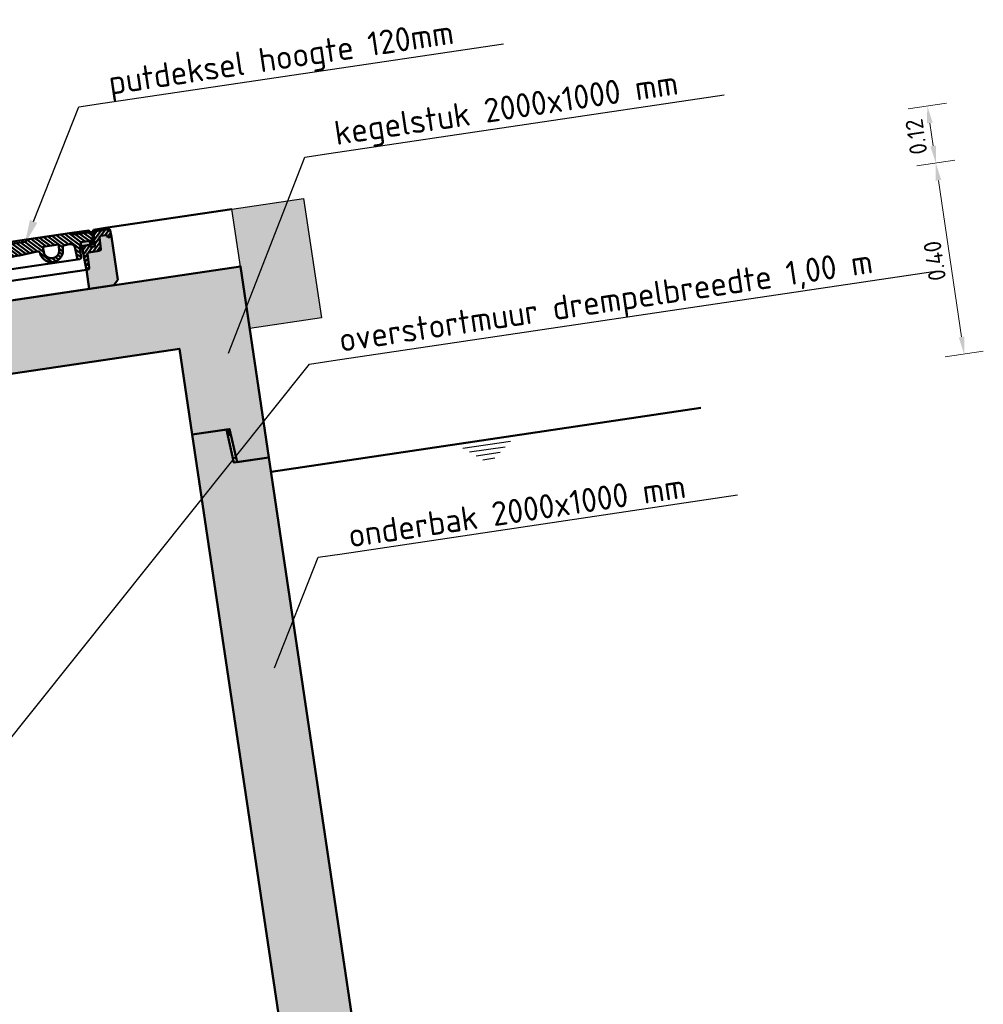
# Model space of a CAD drawing. Header units: metres. Extents: x 0 to 137602, y 0 to 467030.
# Tile 15 of 23: x 136855.2 to 136857.2, y 467018.74 to 467020.78. Entities that reach past the tile are written whole.
import ezdxf
from ezdxf import colors
from ezdxf.entities.mleader import LeaderData, LeaderLine
from ezdxf.math import Vec2, Vec3

# ---------------------------------------------------------------- set-up
doc = ezdxf.new("R2010")
doc.units = ezdxf.units.M
for name, color, linetype, lineweight in [('N-WE-AL-DETAILS_RIOOL-S', 7, 'Continuous', 25), ('N-WE-BC-BETONVORM-AD', 254, 'Continuous', 18), ('N-WE-GR-GRAS-GD', 90, 'Continuous', 50), ('N-WE-OG-WATER-SD', 130, 'Continuous', 25), ('N-WE-RI-M', 7, 'Continuous', 18), ('N-WE-RI-PUT_BETON-GD', 7, 'Continuous', 50), ('N-WE-VH-KANTOPSLUITING_OPSLUITBAND-SD', 150, 'Continuous', 25), ('N-WE-WH-WATERPEIL-GD', 150, 'Continuous', 50), ('X-XX-AL-VERWIJZING_DETAIL-T25', 7, 'Continuous', 25)]:
    doc.layers.add(name, color=color, linetype=linetype, lineweight=lineweight)
doc.layers.add('X-XX-AL-HULPLIJN-G', color=30, linetype='Continuous', lineweight=18, plot=False)
doc.styles.add('NLCS-ISO-M20-T18', font='NLCS-ISO.ttf', dxfattribs={"height": 0.036})
doc.styles.add('NLCS-ISO-M20-T25', font='NLCS-ISO.ttf', dxfattribs={"height": 0.05})
doc.dimstyles.new('NLCS-M20-T18-PIJL_L2_H2', dxfattribs={"dimscale": 0.02, "dimtxt": 2.5, "dimasz": 1.8, "dimexe": 2, "dimexo": 2, "dimgap": 0.7, "dimtad": 1, "dimzin": 0, "dimdsep": 46, "dimtxsty": 'NLCS-ISO-M20-T18', "dimcen": 0, "dimdle": 2, "dimclrd": 256, "dimclre": 256, "dimclrt": 10, "dimazin": 0, "dimtfac": 1, "dimtdec": 3, "dimtofl": 0, "dimtmove": 0, "dimatfit": 3, "dimfxl": 2, "dimfxlon": 1, "dimtfillclr": 256, "dimtolj": 1, "dimtzin": 0, "dimlwd": -1, "dimlwe": -1, "dimarcsym": 0})
pattern_1 = [(135, (-0.1118872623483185, 0.4902768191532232), (-0.00441941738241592, -0.004419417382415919), [])]

# ---------------------------------------------------------------- blocks, each defined once
blk = doc.blocks.new('*U368')
blk.add_hatch(color=8).paths.add_polyline_path([(-0.1499999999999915, -0.25), (0, -0.25), (0, 0), (-0.1499999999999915, 0)])
at = {"flags": 128}
blk.add_lwpolyline([(-0.1499999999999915, -0.25), (0, -0.25), (0, 0), (-0.1499999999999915, 0)], close=True, dxfattribs=at)
blk = doc.blocks.new('SOG-WATERLIJN-SOD')
at = {"color": 0, "linetype": 'ByBlock', "lineweight": -2, "flags": 128}
for points in [[(-2.5, -0.5), (2.5, -0.5)], [(-1.875, -1), (1.875, -1)], [(-1.25, -1.5), (1.25, -1.5)], [(-0.625, -2), (0.625, -2)]]:
    blk.add_lwpolyline(points, dxfattribs=at)
blk = doc.blocks.new('*X250')
at = {"color": 0}
for p, q in [((1515.378111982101, -261.2276757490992), (1531.807279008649, -244.7985087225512)), ((1515.913798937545, -251.8531540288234), (1522.968444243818, -244.7985087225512)), ((1529.646113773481, -255.7985087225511), (1540.646113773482, -244.7985087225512)), ((1538.484948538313, -255.7985087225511), (1549.484948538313, -244.7985087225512)), ((1514.842425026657, -270.6021974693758), (1526.529013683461, -258.915608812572)), ((1543.545492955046, -259.5767990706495), (1550.611169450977, -252.5111225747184)), ((1487.573308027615, -271.354810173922), (1488.129609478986, -270.7985087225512)), ((1487.994204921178, -279.7727480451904), (1496.968444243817, -270.7985087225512)), ((1488.415101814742, -288.1906859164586), (1504.393662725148, -272.2121250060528)), ((1499.581017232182, -285.8636052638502), (1509.646113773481, -275.7985087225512)), ((1508.484948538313, -285.7985087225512), (1526.193361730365, -268.0900955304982)), ((1517.323783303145, -285.7985087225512), (1525.857709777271, -277.2645822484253)), ((1488.835998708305, -296.6086237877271), (1497.267677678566, -288.1769448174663)), ((1489.256895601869, -305.0265616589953), (1496.905008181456, -297.378449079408)), ((1489.677792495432, -313.4444995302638), (1496.588890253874, -306.533401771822)), ((1491.162618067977, -320.7985087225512), (1496.272772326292, -315.6883544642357))]:
    blk.add_line(p, q, dxfattribs=at)
blk = doc.blocks.new('putafdekking 120')
h = blk.add_hatch()
h.set_pattern_fill('ANSI31', color=256, scale=0.04999999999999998, angle=-6.361109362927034e-15, style=0)
h.set_pattern_definition([(45.00000000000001, (-6.702722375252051, -0.4495368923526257), (-0.004419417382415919, 0.004419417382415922), [])])
h.paths.add_polyline_path([(-0.2949918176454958, 0.1021096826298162), (-0.2941057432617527, 0.07789031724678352, 0.4035428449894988), (-0.291107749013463, 0.07499999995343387), (-0.268657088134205, 0.07499999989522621, -0.4093387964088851), (-0.2656575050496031, 0.07205001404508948), (-0.2646489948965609, 0.04284299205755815, 0.39895954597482), (-0.2616531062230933, 0.03999999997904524), (-0.2584999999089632, 0.03999999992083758), (-0.2560682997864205, 0.08863400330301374), (-0.2560682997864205, 0.08999999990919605), (-0.2719999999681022, 0.08999999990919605), (-0.2749999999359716, 0.0849999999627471), (-0.2829999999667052, 0.0849999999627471), (-0.2847714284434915, 0.1159999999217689), (-0.3186614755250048, 0.1159999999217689), (-0.3194999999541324, 0.09999999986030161), (-0.3119999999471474, 0.09999999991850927), (-0.3119999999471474, 0.1019999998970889, -0.4142135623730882), (-0.3089999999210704, 0.1049999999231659), (-0.2979898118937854, 0.1049999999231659, -0.4035428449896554)])
h = blk.add_hatch()
h.set_pattern_fill('ANSI31', color=256, scale=0.04999999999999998, angle=90, style=0)
h.set_pattern_definition(pattern_1)
h.paths.add_polyline_path([(-0.2455138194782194, 0.1160000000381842), (-0.2819999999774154, 0.1159999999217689), (-0.2807036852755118, 0.09050581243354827, 0.0001680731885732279), (-0.2740929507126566, 0.09031931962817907), (-0.2734999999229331, 0.09822532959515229), (-0.2554999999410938, 0.09822532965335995), (-0.2548682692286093, 0.08980225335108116, 2.596011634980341e-06), (-0.2547661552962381, 0.0897996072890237, -1.098157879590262e-06), (-0.2548093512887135, 0.08980072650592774, -0.395390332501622), (-0.2518893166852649, 0.08691806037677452), (-0.2511119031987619, 0.06688417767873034, 0.4028986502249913), (-0.2481141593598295, 0.06400050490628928), (-0.2455138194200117, 0.06400050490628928)])
h = blk.add_hatch()
h.set_pattern_fill('ANSI31', color=256, scale=0.04999999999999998, angle=90, style=0)
h.set_pattern_definition(pattern_1)
h.paths.add_polyline_path([(-0.1605567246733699, 0.1159999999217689), (-0.1900459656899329, 0.1159999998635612), (-0.1900459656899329, 0.1000000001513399), (-0.1759870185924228, 0.1000000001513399), (-0.1765162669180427, 0.08927581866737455), (-0.1683019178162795, 0.08927581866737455, -0.3371758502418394), (-0.1632111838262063, 0.09255437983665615, 0.0003187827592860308), (-0.1605567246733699, 0.09234795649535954)])
h.paths.add_polyline_path([(-0.1900459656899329, 0.1159999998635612), (-0.2455138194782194, 0.1160000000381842), (-0.2455138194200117, 0.06400050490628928), (-0.2430000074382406, 0.06400050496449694), (-0.2420760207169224, 0.08781156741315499, -0.4280492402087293), (-0.2312266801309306, 0.09738703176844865, 0.001092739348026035), (-0.219455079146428, 0.09640055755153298, -0.3764214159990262), (-0.2167027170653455, 0.09355836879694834), (-0.2164913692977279, 0.08927581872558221), (-0.2084837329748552, 0.08927581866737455), (-0.2090129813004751, 0.1000000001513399), (-0.1900459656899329, 0.1000000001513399)])
h = blk.add_hatch()
h.set_pattern_fill('ANSI31', color=256, scale=0.04999999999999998, angle=90, style=0)
h.set_pattern_definition(pattern_1)
h.paths.add_polyline_path([(-0.144999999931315, 0.1199999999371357), (-0.2399999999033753, 0.1199999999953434), (-0.2424999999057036, 0.1159999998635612), (-0.1424999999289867, 0.1159999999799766)])
h = blk.add_hatch()
h.set_pattern_fill('ANSI31', color=256, scale=0.04999999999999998, angle=90, style=0)
h.set_pattern_definition(pattern_1)
h.paths.add_polyline_path([(-0.1240462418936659, 0.1159999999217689), (-0.1424999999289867, 0.1159999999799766), (-0.1605567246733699, 0.1159999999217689), (-0.1605567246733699, 0.09234795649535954, 0.00438173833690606), (-0.1240462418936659, 0.08985379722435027)])
h = blk.add_hatch()
h.set_pattern_fill('ANSI31', color=256, scale=0.04999999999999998, angle=90, style=0)
h.set_pattern_definition(pattern_1)
h.paths.add_polyline_path([(2.91038304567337e-11, 0.1159999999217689), (-0.1240462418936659, 0.1159999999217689), (-0.1240462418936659, 0.08985379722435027, 0.004381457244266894), (-0.08749999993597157, 0.08799999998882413, -0.414213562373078), (-0.08289999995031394, 0.09259999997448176), (8.731149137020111e-11, 0.09259999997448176)])
h = blk.add_hatch()
h.set_pattern_fill('ANSI31', color=256, scale=0.04999999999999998, angle=90, style=0)
h.set_pattern_definition(pattern_1)
h.paths.add_polyline_path([(2.91038304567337e-11, 0.1159999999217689), (8.731149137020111e-11, 0.09259999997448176), (0.08290000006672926, 0.09259999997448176, -0.4142135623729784), (0.0875000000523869, 0.08799999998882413, 0.009082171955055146), (0.1632111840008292, 0.09255437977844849, -0.4125577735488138), (0.1685844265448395, 0.08798869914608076, 0.2706092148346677), (0.1825000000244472, 0.06818257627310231, 0.2182575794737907), (0.2025000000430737, 0.06818257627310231, 0.2834797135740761), (0.2164843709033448, 0.08913400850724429), (0.2167027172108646, 0.09355836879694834, -0.3764214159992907), (0.219455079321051, 0.09640055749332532, 0.001092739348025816), (0.2312266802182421, 0.09738703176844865, -0.4280492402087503), (0.2420760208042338, 0.08781156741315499), (0.2430000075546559, 0.06400050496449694), (0.2481152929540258, 0.06400050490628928, 0.4027845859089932), (0.2511129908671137, 0.06688300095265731), (0.2518983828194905, 0.08691948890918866, -0.3953811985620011), (0.2548194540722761, 0.08980100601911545), (0.2548682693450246, 0.0898022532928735), (0.2555000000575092, 0.09822532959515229), (0.2735000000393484, 0.09822532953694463), (0.2740929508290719, 0.09031931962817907), (0.2807068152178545, 0.09050590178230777), (0.2820230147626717, 0.1159999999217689), (0.2425000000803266, 0.1159999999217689)])
h.paths.add_polyline_path([(0.1759870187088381, 0.1000000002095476), (0.2090129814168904, 0.1000000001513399), (0.208480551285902, 0.08921134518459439, -0.2148036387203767), (0.2025000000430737, 0.07751000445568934, -0.3510004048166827), (0.1825000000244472, 0.07751000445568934, -0.214803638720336), (0.1765194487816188, 0.08921134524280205)], flags=16)
h = blk.add_hatch()
h.set_pattern_fill('ANSI31', color=256, scale=0.04999999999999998, angle=90, style=0)
h.set_pattern_definition(pattern_1)
h.paths.add_polyline_path([(0.2400000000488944, 0.1199999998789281), (0.1450000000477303, 0.1199999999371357), (0.142500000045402, 0.1159999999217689), (0.2425000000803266, 0.1159999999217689)])
h = blk.add_hatch(color=256)
h.paths.add_polyline_path([(-0.281096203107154, 0.09822532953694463), (-0.2837557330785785, 0.09822532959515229), (-0.2832743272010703, 0.08980072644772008), (-0.2741318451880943, 0.08980072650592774), (-0.2740929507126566, 0.09031931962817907, -0.0001680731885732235), (-0.2807036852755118, 0.09050581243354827)])
h.paths.add_polyline_path([(-0.2734999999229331, 0.09822532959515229), (-0.281096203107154, 0.09822532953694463), (-0.2807036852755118, 0.09050581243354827, 0.0001680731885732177), (-0.2740929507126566, 0.09031931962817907)])
h.paths.add_polyline_path([(-0.2554999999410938, 0.09822532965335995), (-0.2734999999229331, 0.09822532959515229), (-0.2740929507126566, 0.09031931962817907), (-0.2622205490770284, 0.08999999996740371), (-0.2559999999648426, 0.08999999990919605), (-0.2560083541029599, 0.0898329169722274), (-0.2548682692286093, 0.08980225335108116)])
h.paths.add_polyline_path([(-0.2740929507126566, 0.09031931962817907), (-0.2741318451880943, 0.08980072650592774), (-0.2721195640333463, 0.08980072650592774), (-0.2719999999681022, 0.08999999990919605), (-0.2622205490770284, 0.08999999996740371)])
h.paths.add_polyline_path([(-0.2622205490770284, 0.08999999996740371), (-0.2719999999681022, 0.08999999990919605), (-0.2721195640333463, 0.08980072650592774), (-0.2560099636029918, 0.08980072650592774), (-0.2560083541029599, 0.0898329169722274)])
for points in [[(-0.2559999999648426, 0.08999999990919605), (-0.2622205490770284, 0.08999999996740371), (-0.2560104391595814, 0.08983297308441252)], [(0.2623870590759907, 0.08999999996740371), (0.2560000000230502, 0.08999999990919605), (0.25600840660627, 0.08983186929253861, 0.0001621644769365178)]]:
    blk.add_hatch(color=256).paths.add_polyline_path(points)
h = blk.add_hatch()
h.set_pattern_fill('ANSI31', color=256, scale=0.04999999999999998, angle=90, style=0)
h.set_pattern_definition(pattern_1)
h.paths.add_polyline_path([(-0.1685844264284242, 0.08798869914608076, -0.06617647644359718), (-0.1683019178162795, 0.08927581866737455), (-0.1765162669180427, 0.08927581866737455), (-0.1765194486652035, 0.08921134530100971, -0.2148036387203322), (-0.1824999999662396, 0.07751000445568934, -0.06659380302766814), (-0.1861347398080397, 0.07532064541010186), (-0.1735127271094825, 0.07532064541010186, 0.144551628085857)])
h.paths.add_polyline_path([(-0.2084805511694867, 0.08921134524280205), (-0.2084837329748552, 0.08927581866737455), (-0.2164913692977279, 0.08927581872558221), (-0.2164843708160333, 0.08913400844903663, 0.1567760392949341), (-0.2114872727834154, 0.07532064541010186), (-0.1988652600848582, 0.07532064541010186, -0.06659380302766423), (-0.2024999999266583, 0.07751000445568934, -0.2148036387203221)])
h.paths.add_polyline_path([(-0.1900459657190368, 0.07418931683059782, -0.1417210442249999), (-0.1988652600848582, 0.07532064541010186), (-0.2114872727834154, 0.07532064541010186, 0.1213122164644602), (-0.2024999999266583, 0.06818257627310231, 0.1338421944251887), (-0.1900459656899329, 0.06612579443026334)])
h.paths.add_polyline_path([(-0.1735127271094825, 0.07532064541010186), (-0.1861347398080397, 0.07532064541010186, -0.0638776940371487), (-0.1900459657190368, 0.07418931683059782), (-0.1900459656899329, 0.06612579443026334, 0.08201942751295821), (-0.1824999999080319, 0.06818257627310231, 0.1213122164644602)])
h = blk.add_hatch(color=256)
h.paths.add_polyline_path([(0.2837557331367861, 0.09822532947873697), (0.2811053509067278, 0.09822532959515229), (0.2807068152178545, 0.09050590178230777), (0.2740929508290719, 0.09031931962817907), (0.2741317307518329, 0.08980225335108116), (0.2832744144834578, 0.0898022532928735)])
h.paths.add_polyline_path([(0.2811053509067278, 0.09822532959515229), (0.2735000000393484, 0.09822532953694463), (0.2740929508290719, 0.09031931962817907), (0.2807068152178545, 0.09050590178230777)])
h.paths.add_polyline_path([(0.2735000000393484, 0.09822532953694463), (0.2555000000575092, 0.09822532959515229), (0.2548682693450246, 0.0898022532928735, 2.898541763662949e-05), (0.25600840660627, 0.08983186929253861), (0.2560000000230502, 0.08999999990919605), (0.2623870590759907, 0.08999999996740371, 0.0002976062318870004), (0.2740929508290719, 0.09031931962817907), (0.2740929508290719, 0.09031931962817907)])
h.paths.add_polyline_path([(0.2740929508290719, 0.09031931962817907, -0.0002976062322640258), (0.2623870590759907, 0.08999999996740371), (0.2720000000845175, 0.08999999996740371), (0.2721186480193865, 0.08980225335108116), (0.2741317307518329, 0.08980225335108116)])
h.paths.add_polyline_path([(0.2720000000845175, 0.08999999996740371), (0.2623870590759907, 0.08999999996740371, -0.0001621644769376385), (0.25600840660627, 0.08983186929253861), (0.2560098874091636, 0.08980225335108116), (0.2721186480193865, 0.08980225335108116)], flags=17)
at = {"layer": 'N-WE-BC-BETONVORM-AD'}
h = blk.add_hatch(color=256, dxfattribs=at)
h.dxf.hatch_style = 1
h.paths.add_polyline_path([(-0.2646489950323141, 0.04284299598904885), (-0.2656611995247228, 0.07215700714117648, 0.3989596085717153), (-0.2686570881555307, 0.07499999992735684), (-0.29110774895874, 0.0749999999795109, -0.4035428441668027), (-0.2941057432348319, 0.07789031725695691), (-0.2949918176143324, 0.1021096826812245, 0.4035428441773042), (-0.2979898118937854, 0.1049999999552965), (-0.3089999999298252, 0.1049999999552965, 0.4142135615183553), (-0.3119999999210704, 0.1019999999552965), (-0.3119999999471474, 0.09999999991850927), (-0.3194999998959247, 0.09999999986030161), (-0.319499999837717, 0.01000000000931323), (-0.3094999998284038, -1.164153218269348e-10), (-0.2584999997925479, -1.164153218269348e-10), (-0.2584999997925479, 0.03999999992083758), (-0.2616531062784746, 0.03999999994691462, -0.3989599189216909)])
h = blk.add_hatch(color=256, dxfattribs=at)
h.dxf.hatch_style = 1
h.paths.add_polyline_path([(0.3195000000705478, 0.09999999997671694), (0.3120000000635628, 0.09999999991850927), (0.3120000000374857, 0.1019999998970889, 0.4142135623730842), (0.3090000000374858, 0.1049999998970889), (0.2979898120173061, 0.1049999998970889, 0.4035428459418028), (0.2949918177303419, 0.1021096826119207), (0.2941057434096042, 0.07789031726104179, -0.4035428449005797), (0.2911077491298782, 0.0749999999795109), (0.2686570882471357, 0.07500000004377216, 0.4093389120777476), (0.2656575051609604, 0.07205001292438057), (0.2646526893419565, 0.04294998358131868, -0.4093385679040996), (0.2616531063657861, 0.03999999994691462), (0.2584999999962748, 0.03999999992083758), (0.2585000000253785, -1.164153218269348e-10), (0.3095000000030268, -1.164153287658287e-10), (0.3195000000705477, 0.01000000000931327)])
for p, q in [((-0.3194999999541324, 0.09999999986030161), (-0.3186614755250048, 0.1159999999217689)), ((-0.3186614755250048, 0.1159999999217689), (-0.2847714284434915, 0.1159999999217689)), ((-0.3099999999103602, 0.1199999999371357), (-0.3124999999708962, 0.1159999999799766)), ((-0.3099999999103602, 0.1199999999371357), (-0.2849999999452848, 0.1199999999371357)), ((-0.3089999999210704, 0.1049999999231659), (-0.2979898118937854, 0.1049999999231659)), ((-0.2941057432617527, 0.07789031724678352), (-0.2949918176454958, 0.1021096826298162)), ((-0.2849999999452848, 0.1199999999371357), (-0.2824999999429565, 0.1159999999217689)), ((-0.2847714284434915, 0.1159999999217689), (-0.2819999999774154, 0.1159999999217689)), ((-0.2847714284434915, 0.1159999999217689), (-0.2829999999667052, 0.0849999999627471)), ((-0.2819999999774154, 0.1159999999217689), (-0.2424999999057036, 0.1159999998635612)), ((-0.2807036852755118, 0.09050581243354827), (-0.2819999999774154, 0.1159999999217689)), ((-0.2749999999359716, 0.1199999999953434), (-0.2774999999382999, 0.1159999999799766)), ((-0.2749999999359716, 0.1199999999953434), (-0.2499999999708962, 0.1199999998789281)), ((-0.2749999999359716, 0.1199999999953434), (-0.2399999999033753, 0.1199999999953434)), ((-0.2499999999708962, 0.1199999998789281), (-0.2474999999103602, 0.1159999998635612)), ((-0.2399999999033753, 0.1199999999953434), (-0.2424999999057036, 0.1159999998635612)), ((-0.2399999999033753, 0.1199999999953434), (-0.2149999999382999, 0.1199999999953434)), ((-0.144999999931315, 0.1199999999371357), (-0.2399999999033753, 0.1199999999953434)), ((-0.2049999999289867, 0.1199999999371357), (-0.1799999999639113, 0.1199999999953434)), ((-0.1699999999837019, 0.1199999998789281), (-0.144999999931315, 0.1199999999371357)), ((-0.144999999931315, 0.1199999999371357), (0.1450000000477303, 0.1199999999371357)), ((-0.144999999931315, 0.1199999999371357), (-0.1424999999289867, 0.1159999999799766)), ((-0.1424999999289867, 0.1159999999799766), (2.91038304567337e-11, 0.1159999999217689)), ((-0.1424999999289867, 0.1159999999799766), (0.142500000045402, 0.1159999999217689)), ((-0.1349999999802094, 0.1199999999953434), (-0.1374999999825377, 0.1159999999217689)), ((-0.1349999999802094, 0.1199999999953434), (-0.1099999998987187, 0.1199999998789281)), ((-0.1099999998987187, 0.1199999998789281), (-0.107499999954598, 0.1160000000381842)), ((-0.0999999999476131, 0.1199999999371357), (-0.1024999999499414, 0.1159999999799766)), ((-0.0999999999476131, 0.1199999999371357), (-0.07499999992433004, 0.1199999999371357)), ((-0.07499999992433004, 0.1199999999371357), (-0.07249999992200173, 0.1159999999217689)), ((-0.06499999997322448, 0.1199999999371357), (-0.06749999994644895, 0.1160000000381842)), ((-0.06499999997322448, 0.1199999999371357), (-0.03999999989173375, 0.1199999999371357)), ((-0.03999999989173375, 0.1199999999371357), (-0.03749999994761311, 0.1159999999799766)), ((-0.02999999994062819, 0.1199999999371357), (-0.03249999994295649, 0.1159999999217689)), ((-0.02999999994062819, 0.1199999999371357), (-0.004999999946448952, 0.1199999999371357)), ((-0.004999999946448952, 0.1199999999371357), (-0.002499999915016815, 0.1160000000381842)), ((0.142500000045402, 0.1159999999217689), (2.91038304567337e-11, 0.1159999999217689)), ((0.005000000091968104, 0.1199999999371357), (0.002500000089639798, 0.1159999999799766)), ((0.03000000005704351, 0.1199999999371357), (0.005000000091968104, 0.1199999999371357)), ((0.03000000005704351, 0.1199999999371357), (0.03250000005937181, 0.1159999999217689)), ((0.04000000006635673, 0.1199999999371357), (0.03750000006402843, 0.1159999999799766)), ((0.06500000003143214, 0.1199999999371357), (0.04000000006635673, 0.1199999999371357)), ((0.06500000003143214, 0.1199999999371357), (0.06750000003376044, 0.1159999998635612)), ((0.07500000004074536, 0.1199999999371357), (0.07250000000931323, 0.1159999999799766)), ((0.1000000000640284, 0.1199999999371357), (0.1025000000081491, 0.1159999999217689)), ((0.1100000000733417, 0.1199999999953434), (0.1075000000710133, 0.1159999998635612)), ((0.1350000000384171, 0.1199999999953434), (0.1375000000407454, 0.1159999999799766)), ((0.1450000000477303, 0.1199999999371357), (0.142500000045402, 0.1159999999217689)), ((0.1450000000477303, 0.1199999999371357), (0.2400000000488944, 0.1199999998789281)), ((0.2400000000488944, 0.1199999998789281), (0.2750000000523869, 0.1199999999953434)), ((0.2400000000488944, 0.1199999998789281), (0.2425000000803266, 0.1159999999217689)), ((0.2425000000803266, 0.1159999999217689), (0.2820230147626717, 0.1159999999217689)), ((0.2500000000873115, 0.1199999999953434), (0.2475000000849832, 0.1159999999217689)), ((0.2750000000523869, 0.1199999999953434), (0.2775000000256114, 0.1159999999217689)), ((0.2807068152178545, 0.09050590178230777), (0.2820230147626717, 0.1159999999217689)), ((0.2847714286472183, 0.1159999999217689), (0.2820230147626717, 0.1159999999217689)), ((0.2850000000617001, 0.1199999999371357), (0.2825000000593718, 0.1159999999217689)), ((0.2847714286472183, 0.1159999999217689), (0.2830000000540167, 0.0849999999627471)), ((0.3186614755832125, 0.1159999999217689), (0.2847714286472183, 0.1159999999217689)), ((0.3100000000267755, 0.1199999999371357), (0.2850000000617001, 0.1199999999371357)), ((0.294105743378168, 0.07789031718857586), (0.2949918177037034, 0.1021096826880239)), ((0.3090000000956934, 0.1049999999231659), (0.2979898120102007, 0.1049999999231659)), ((0.3100000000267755, 0.1199999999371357), (0.3125000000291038, 0.1159999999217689)), ((0.3195000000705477, 0.09999999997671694), (0.3186614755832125, 0.1159999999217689)), ((-0.3194999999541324, 0.09999999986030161), (-0.3119999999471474, 0.09999999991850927)), ((-0.3119999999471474, 0.09999999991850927), (-0.3119999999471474, 0.1019999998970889)), ((-0.2837557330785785, 0.09822532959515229), (-0.2554999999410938, 0.09822532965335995)), ((-0.2548093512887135, 0.08980072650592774), (-0.2832743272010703, 0.08980072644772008)), ((-0.2829999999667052, 0.0849999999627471), (-0.2749999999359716, 0.0849999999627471)), ((-0.2749999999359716, 0.0849999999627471), (-0.2719999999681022, 0.08999999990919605)), ((-0.2734999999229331, 0.09822532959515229), (-0.2741318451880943, 0.08980072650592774)), ((-0.2740929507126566, 0.09031931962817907), (-0.2548682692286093, 0.08980225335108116)), ((-0.2719999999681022, 0.08999999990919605), (-0.2560682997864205, 0.08999999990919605)), ((-0.2719999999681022, 0.08999999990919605), (-0.2559999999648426, 0.08999999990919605)), ((-0.2719999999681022, 0.08999999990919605), (-0.2559999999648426, 0.08999999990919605)), ((-0.2559999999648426, 0.08999999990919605), (-0.2584999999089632, 0.03999999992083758)), ((-0.2554999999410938, 0.09822532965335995), (-0.2548682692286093, 0.08980225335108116)), ((-0.2167027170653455, 0.09355836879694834), (-0.2164843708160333, 0.08913400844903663)), ((-0.2090129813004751, 0.1000000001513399), (-0.2084805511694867, 0.08921134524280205)), ((-0.2090129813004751, 0.1000000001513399), (-0.1759870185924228, 0.1000000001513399)), ((-0.1759870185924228, 0.1000000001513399), (-0.1765194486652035, 0.08921134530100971)), ((-0.08749999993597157, 0.08799999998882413), (-0.08749999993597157, 0.08799999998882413)), ((-0.08289999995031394, 0.09259999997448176), (0.08290000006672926, 0.09259999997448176)), ((0.0875000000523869, 0.08799999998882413), (0.0875000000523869, 0.08799999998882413)), ((0.2090129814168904, 0.1000000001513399), (0.1759870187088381, 0.1000000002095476)), ((0.1759870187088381, 0.1000000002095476), (0.1765194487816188, 0.08921134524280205)), ((0.2090129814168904, 0.1000000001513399), (0.208480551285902, 0.08921134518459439)), ((0.2167027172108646, 0.09355836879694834), (0.2164843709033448, 0.08913400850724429)), ((0.2548682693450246, 0.0898022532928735), (0.2548194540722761, 0.08980100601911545)), ((0.2555000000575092, 0.09822532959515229), (0.2548682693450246, 0.0898022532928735)), ((0.2548682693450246, 0.0898022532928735), (0.2832744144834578, 0.0898022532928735)), ((0.2837557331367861, 0.09822532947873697), (0.2555000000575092, 0.09822532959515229)), ((0.2560000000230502, 0.08999999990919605), (0.2584999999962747, 0.03999999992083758)), ((0.2560000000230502, 0.08999999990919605), (0.2720000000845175, 0.08999999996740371)), ((0.2720000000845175, 0.08999999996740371), (0.2560000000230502, 0.08999999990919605)), ((0.2750000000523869, 0.0849999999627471), (0.2720000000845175, 0.08999999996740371)), ((0.2735000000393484, 0.09822532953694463), (0.2741317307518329, 0.08980225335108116)), ((0.2740929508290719, 0.09031931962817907), (0.2807068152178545, 0.09050590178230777)), ((0.2830000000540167, 0.0849999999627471), (0.2750000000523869, 0.0849999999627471)), ((0.3120000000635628, 0.09999999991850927), (0.3120000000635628, 0.1019999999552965)), ((0.3195000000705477, 0.09999999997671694), (0.3120000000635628, 0.09999999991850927)), ((-0.291107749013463, 0.07499999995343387), (-0.2814225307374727, 0.07499999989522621)), ((-0.291107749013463, 0.07499999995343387), (-0.268657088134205, 0.07499999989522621)), ((-0.2656611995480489, 0.0721570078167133), (-0.2646489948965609, 0.04284299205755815)), ((0.2656611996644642, 0.0721570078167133), (0.2646489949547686, 0.04284299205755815)), ((0.2911077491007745, 0.07499999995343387), (0.2686570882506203, 0.07499999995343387)), ((-0.2584999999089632, 0.03999999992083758), (-0.2616531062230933, 0.03999999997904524)), ((-0.2584999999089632, 0.03999999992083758), (0.2584999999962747, 0.03999999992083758)), ((0.2584999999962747, 0.03999999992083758), (0.2616531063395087, 0.03999999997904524))]:
    blk.add_line(p, q)
at = {"color": 0, "linetype": 'ByBlock'}
blk.add_line((0.02187500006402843, 0.1199999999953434), (0.03425000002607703, 0.1199999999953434), dxfattribs=at)
at = {"color": 7}
for p, q in [((-0.2518893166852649, 0.08691806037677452), (-0.2511119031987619, 0.06688417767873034)), ((-0.2420760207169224, 0.08781156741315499), (-0.2430000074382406, 0.06400050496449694)), ((0.2420760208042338, 0.08781156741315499), (0.2430000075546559, 0.06400050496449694)), ((0.2511129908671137, 0.06688300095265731), (0.2518983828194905, 0.08691948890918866)), ((-0.2481141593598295, 0.06400050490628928), (-0.2430000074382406, 0.06400050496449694)), ((-0.2430000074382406, 0.06400050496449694), (-0.2424038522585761, 0.07920928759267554)), ((-0.2430000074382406, 0.06400050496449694), (0.06800000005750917, 0.06400050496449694)), ((0.06800000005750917, 0.06400050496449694), (0.2430000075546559, 0.06400050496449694)), ((0.2430000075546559, 0.06400050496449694), (0.2481152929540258, 0.06400050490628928))]:
    blk.add_line(p, q, dxfattribs=at)
for points in [[(-0.2584999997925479, 0.03999999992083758), (-0.2584999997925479, -1.164153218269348e-10), (-0.3094999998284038, -1.164153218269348e-10), (-0.319499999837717, 0.01000000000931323), (-0.3194999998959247, 0.09999999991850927)], [(0.2584999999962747, 0.03999999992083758), (0.2585000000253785, -1.164153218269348e-10), (0.3095000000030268, -1.164153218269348e-10), (0.3195000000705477, 0.01000000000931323), (0.3195000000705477, 0.09999999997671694)], [(-0.2584999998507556, -1.164153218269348e-10), (0.2584999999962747, -1.164153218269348e-10)]]:
    blk.add_lwpolyline(points)
for centre, radius, start, end in [((-0.3089999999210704, 0.1019999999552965), 0.002999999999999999, 90, 180), ((-0.2979898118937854, 0.1019999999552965), 0.002999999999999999, 2.09525256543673, 90), ((0.2979898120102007, 0.1019999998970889), 0.002999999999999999, 90, 177.9047474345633), ((0.3090000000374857, 0.1019999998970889), 0.002999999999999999, 0, 90), ((8.731149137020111e-11, 9.923531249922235), 9.837031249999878, 268.3648196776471, 268.4033392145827), ((8.731149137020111e-11, 9.923531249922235), 9.837031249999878, 268.5153538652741, 268.5156971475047), ((-0.2320835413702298, 0.08742380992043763), 0.009999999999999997, 85.08451930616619, 177.7777560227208), ((0.0003472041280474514, 2.790030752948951), 2.702583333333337, 265.0845193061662, 265.3349566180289), ((-0.2196990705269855, 0.09341049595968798), 0.002999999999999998, 2.825307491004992, 85.33495661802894), ((-0.1924999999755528, 0.09000000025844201), 0.02399999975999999, 182.0678519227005, 245.37568138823), ((-0.1924999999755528, 0.09000000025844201), 0.02399999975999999, 192.0348595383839, 245.37568138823), ((-0.1924999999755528, 0.09000000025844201), 0.02399999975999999, 192.0348595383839, 245.37568138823), ((-0.1924999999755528, 0.09000000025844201), 0.01599999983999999, 182.825307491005, 231.3178120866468), ((-0.1924999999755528, 0.09000000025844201), 0.01599999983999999, 308.6821879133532, 357.174692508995), ((-0.1924999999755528, 0.09000000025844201), 0.02399999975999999, 294.6243186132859, 355.1927340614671), ((-0.1924999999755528, 0.09000000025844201), 0.02399999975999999, 294.6243186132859, 339.7820546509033), ((-0.1636020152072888, 0.0875696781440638), 0.004999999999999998, 85.51682903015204, 175.1927340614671), ((8.731149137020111e-11, 2.174165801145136), 2.087999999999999, 265.5168290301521, 267.5982522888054), ((-0.08289999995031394, 0.08799999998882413), 0.004599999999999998, 90, 180), ((0.08290000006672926, 0.08800000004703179), 0.004599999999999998, 0, 90), ((8.731149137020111e-11, 2.174165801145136), 2.087999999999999, 272.4017477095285, 274.4831709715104), ((0.1636020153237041, 0.08756967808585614), 0.004999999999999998, 4.807265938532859, 94.48317097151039), ((0.1925000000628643, 0.09000000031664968), 0.02399999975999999, 184.8072659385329, 245.37568138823), ((0.1925000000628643, 0.09000000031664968), 0.01599999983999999, 182.825307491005, 231.3178120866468), ((0.1925000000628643, 0.09000000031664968), 0.01599999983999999, 308.6821879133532, 357.174692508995), ((0.1925000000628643, 0.09000000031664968), 0.02399999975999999, 294.6243186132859, 357.9321480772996), ((0.2196990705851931, 0.09341049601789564), 0.002999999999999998, 94.66504338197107, 177.174692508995), ((-0.0003472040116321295, 2.790030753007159), 2.702583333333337, 274.665043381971, 274.9154806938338), ((0.2320835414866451, 0.08742380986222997), 0.009999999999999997, 2.222243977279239, 94.9154806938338), ((8.731149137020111e-11, 9.923531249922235), 9.837031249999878, 271.4846461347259, 271.5966607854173), ((-0.2911077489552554, 0.0779999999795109), 0.002999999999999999, 182.0952525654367, 270), ((-0.2686570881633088, 0.07199999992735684), 0.002999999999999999, 3.000000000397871, 90), ((-0.1924999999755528, 0.09000000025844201), 0.01599999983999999, 231.3178120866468, 308.6821879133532), ((-0.1924999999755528, 0.09000000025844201), 0.02399999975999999, 245.37568138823, 294.6243186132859), ((0.1925000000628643, 0.09000000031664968), 0.01599999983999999, 231.3178120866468, 308.6821879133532), ((0.1925000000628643, 0.09000000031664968), 0.02399999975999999, 245.37568138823, 294.6243186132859), ((0.2686570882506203, 0.07200000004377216), 0.002999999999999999, 90, 176.9999999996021), ((0.2911077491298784, 0.0779999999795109), 0.002999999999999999, 270, 357.9047474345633), ((-0.2616531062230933, 0.04299999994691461), 0.002999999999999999, 183.0000000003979, 270), ((0.2616531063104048, 0.04299999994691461), 0.002999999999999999, 270, 356.9999999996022)]:
    blk.add_arc(centre, radius, start, end)
for centre, start, end in [((-0.2548870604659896, 0.08680173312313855), 2.222243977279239, 88.51569714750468), ((0.2548960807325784, 0.08680198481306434), 91.46362154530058, 177.7552643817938), ((-0.2481141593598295, 0.06700050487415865), 182.2222439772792, 270), ((0.2481152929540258, 0.06700050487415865), 270, 357.7552643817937)]:
    blk.add_arc(centre, 0.002999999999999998, start, end, dxfattribs=at)
at = {"layer": 'Defpoints', "color": 0, "linetype": 'ByBlock'}
for p in [(0.02000000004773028, 0.1199999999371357), (0.03050000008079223, 0.1199999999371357), (-0.2807036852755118, 0.09050581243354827), (-0.1924999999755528, 0.09000000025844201), (0.2807068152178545, 0.09050590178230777), (-0.1757483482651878, 0.07281331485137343)]:
    blk.add_point(p, dxfattribs=at)
at = {"layer": 'X-XX-AL-HULPLIJN-G'}
blk.add_lwpolyline([(2.91038304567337e-11, 0.1199999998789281), (-2.91038304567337e-11, -0.1953084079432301)], dxfattribs=at)
at = {"xscale": 0.0009999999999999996, "yscale": 0.0009999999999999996, "zscale": 0.0009999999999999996}
blk.add_blockref('*X250', (-1.231545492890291, 0.3607985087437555), dxfattribs=at)
blk = doc.blocks.new('*D277')
at = {"layer": 'Defpoints', "color": 0, "transparency": 16777216}
for p in [(136855.6620896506, 467020.27085545), (136857.1606741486, 467020.0891652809), (136855.7208872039, 467019.8752009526)]:
    blk.add_point(p, dxfattribs=at)
at = {"layer": 'N-WE-RI-M', "transparency": 16777216}
for p, q in [((136857.062311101, 467020.4789400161), (136857.1414420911, 467020.4906995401)), ((136857.1071683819, 467020.4492108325), (136857.155382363, 467020.1247742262)), ((136857.1211086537, 467020.0832855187), (136857.2002396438, 467020.0950450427))]:
    blk.add_line(p, q, dxfattribs=at)
for points in [[(136857.1012335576, 467020.4483288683), (136857.1131032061, 467020.4500927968), (136857.101876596, 467020.4848197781)], [(136857.1494475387, 467020.1238922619), (136857.1613171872, 467020.1256561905), (136857.1606741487, 467020.0891652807)]]:
    blk.add_solid(points, dxfattribs=at)
at = {"layer": 'N-WE-RI-M', "color": 10, "transparency": 16777216, "insert": (136857.0996229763, 467020.2822887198), "char_height": 0.036, "attachment_point": 5, "rotation": 98.45276731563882, "style": 'NLCS-ISO-M20-T18'}
blk.add_mtext('\\A1;0.40', dxfattribs=at)
blk = doc.blocks.new('*D278')
at = {"layer": 'Defpoints', "color": 0, "transparency": 16777216}
for p in [(136857.1018765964, 467020.4848197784), (136855.6444503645, 467020.389551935), (136855.6620896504, 467020.2708554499)]:
    blk.add_point(p, dxfattribs=at)
at = {"layer": 'N-WE-RI-M', "transparency": 16777216}
for p, q in [((136857.0446718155, 467020.5976365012), (136857.1238028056, 467020.6093960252)), ((136857.0895290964, 467020.5679073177), (136857.0965848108, 467020.5204287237)), ((136857.0623111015, 467020.4789400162), (136857.1414420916, 467020.4906995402))]:
    blk.add_line(p, q, dxfattribs=at)
for points in [[(136857.0835942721, 467020.5670253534), (136857.0954639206, 467020.568789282), (136857.0842373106, 467020.6035162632)], [(136857.0906499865, 467020.5195467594), (136857.102519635, 467020.521310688), (136857.1018765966, 467020.4848197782)]]:
    blk.add_solid(points, dxfattribs=at)
at = {"layer": 'N-WE-RI-M', "color": 10, "transparency": 16777216, "insert": (136857.0614045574, 467020.5394642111), "char_height": 0.036, "attachment_point": 5, "rotation": 98.45276731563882, "style": 'NLCS-ISO-M20-T18'}
blk.add_mtext('\\A1;0.12', dxfattribs=at)

msp = doc.modelspace()

# ---------------------------------------------------------------- hatches: boundary and pattern name
at = {"layer": 'N-WE-BC-BETONVORM-AD'}
h = msp.add_hatch(color=256, dxfattribs=at)
h.dxf.hatch_style = 1
h.paths.add_polyline_path([(136853.3870736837, 467019.9327691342), (136853.4458712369, 467019.5371146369), (136853.5118736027, 467019.5469231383), (136853.5065326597, 467019.6169026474), (136853.5839516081, 467019.6284077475), (136853.5574933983, 467019.8064476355), (136855.5357681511, 467020.1004357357), (136855.5622263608, 467019.9223958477), (136855.6396453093, 467019.9339009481), (136855.6548848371, 467019.8653924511), (136855.7208872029, 467019.8752009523), (136855.6620896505, 467020.2708554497)])
h = msp.add_hatch(color=256, dxfattribs=at)
h.dxf.hatch_style = 1
h.paths.add_polyline_path([(136855.8546223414, 467018.2269544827), (136855.8440387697, 467018.2981723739), (136855.9528438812, 467018.3143417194), (136855.7208872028, 467019.8752009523), (136855.6484175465, 467019.864431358), (136855.6331780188, 467019.932939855), (136855.5622263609, 467019.9223958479), (136855.8150568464, 467018.2210747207)])

# ---------------------------------------------------------------- linework, layer by layer
at = {"layer": 'N-WE-AL-DETAILS_RIOOL-S', "color": 3, "linetype": 'Continuous'}
for p, q in [((136855.6403198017, 467019.9267130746), (136855.6344860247, 467019.9306393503)), ((136855.6377562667, 467019.9254357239), (136855.6353145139, 467019.9270790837)), ((136855.6394953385, 467019.9302706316), (136855.637378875, 467019.9316950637)), ((136855.638427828, 467019.9219810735), (136855.6361430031, 467019.9235188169))]:
    msp.add_line(p, q, dxfattribs=at)
at = {"layer": 'N-WE-AL-DETAILS_RIOOL-S', "color": 3, "linetype": 'Continuous', "flags": 128}
msp.add_lwpolyline([(136855.6369634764, 467019.9199929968), (136855.6341286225, 467019.9321752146), (136855.6358985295, 467019.9325560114), (136855.6360677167, 467019.9321359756), (136855.6393292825, 467019.9309871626), (136855.6409106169, 467019.9241637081), (136855.6403699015, 467019.9241555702), (136855.6394313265, 467019.9259524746), (136855.638282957, 467019.9263459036), (136855.6376379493, 467019.9252312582), (136855.6388109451, 467019.9204046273)], close=True, dxfattribs=at)
at = {"layer": 'N-WE-AL-DETAILS_RIOOL-S', "color": 3, "flags": 128}
for points in [[(136855.7587584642, 467019.6203668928), (136855.7587584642, 467019.6203668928)], [(136855.759749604, 467019.6136944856), (136855.759749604, 467019.6136944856)]]:
    msp.add_lwpolyline(points, close=True, dxfattribs=at)
at = {"layer": 'N-WE-GR-GRAS-GD'}
msp.add_lwpolyline([(136855.3823289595, 467020.3505985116), (136855.6444503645, 467020.3895519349)], dxfattribs=at)
at = {"layer": 'N-WE-RI-PUT_BETON-GD'}
for points in [[(136853.3870736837, 467019.9327691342), (136853.4458712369, 467019.5371146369), (136853.5118736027, 467019.5469231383), (136853.5065326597, 467019.6169026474), (136853.5839516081, 467019.6284077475), (136853.5574933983, 467019.8064476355), (136855.5357681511, 467020.1004357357), (136855.5622263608, 467019.9223958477), (136855.6396453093, 467019.9339009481), (136855.6548848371, 467019.8653924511), (136855.7208872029, 467019.8752009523), (136855.6620896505, 467020.2708554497)], [(136855.8546223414, 467018.2269544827), (136855.8440387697, 467018.2981723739), (136855.9528438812, 467018.3143417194), (136855.7208872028, 467019.8752009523), (136855.6484175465, 467019.864431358), (136855.6331780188, 467019.932939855), (136855.5622263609, 467019.9223958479), (136855.8150568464, 467018.2210747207)]]:
    msp.add_lwpolyline(points, close=True, dxfattribs=at)
msp.add_lwpolyline([(136855.6331780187, 467019.932939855), (136855.6396453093, 467019.9339009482)], dxfattribs=at)
at = {"layer": 'N-WE-WH-WATERPEIL-GD'}
msp.add_lwpolyline([(136855.7252970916, 467019.8455263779), (136856.6155207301, 467019.977821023)], dxfattribs=at)

# ---------------------------------------------------------------- block references
at = {"layer": 'N-WE-OG-WATER-SD', "xscale": 0.02, "yscale": 0.02, "zscale": 0.02, "rotation": 8.45276731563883}
msp.add_blockref('SOG-WATERLIJN-SOD', (136856.1704089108, 467019.9116737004), dxfattribs=at)
at = {"layer": 'N-WE-RI-PUT_BETON-GD', "rotation": 8.45276731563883}
msp.add_blockref('putafdekking 120', (136855.0933356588, 467020.1863338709), dxfattribs=at)
at = {"layer": 'N-WE-VH-KANTOPSLUITING_OPSLUITBAND-SD', "xscale": -1, "rotation": 8.452767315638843}
msp.add_blockref('*U368', (136855.6444503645, 467020.3895519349), dxfattribs=at)

# ---------------------------------------------------------------- dimensions: what is measured, and where the dimension line sits
at = {"layer": 'N-WE-RI-M'}
for base, p1, p2, picture, middle in [((136857.1018765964, 467020.4848197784), (136855.6444503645, 467020.3895519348), (136855.6620896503, 467020.2708554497), '*D278', (136857.0614045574, 467020.5394642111)), ((136857.1606741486, 467020.0891652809), (136855.6620896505, 467020.2708554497), (136855.7208872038, 467019.8752009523), '*D277', (136857.0996229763, 467020.2822887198))]:
    dim = msp.add_linear_dim(base=base, p1=p1, p2=p2, angle=98.45276731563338, dimstyle='NLCS-M20-T18-PIJL_L2_H2', dxfattribs=at)
    dim.commit()
    dim.dimension.update_dxf_attribs({"geometry": picture, "text_midpoint": middle})

# ---------------------------------------------------------------- leaders
at = {"layer": 'X-XX-AL-VERWIJZING_DETAIL-T25'}
ml = msp.add_multileader_mtext('Standard', dxfattribs=at)
ml.set_content('putdeksel hoogte 120mm', color=256, style='NLCS-ISO-M20-T25')
ml.set_leader_properties(color=256, linetype='ByLayer', lineweight=-1)
ml.build(insert=Vec2(0, 0))
ml.multileader.update_dxf_attribs({"text_left_attachment_type": 5, "text_right_attachment_type": 5, "dogleg_length": 0.05, "arrow_head_size": 0.05})
ctx = ml.context
ctx.base_point, ctx.char_height, ctx.arrow_head_size, ctx.landing_gap_size, ctx.plane_origin, ctx.plane_x_axis, ctx.plane_y_axis = Vec3(136855.3769023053, 467020.6089265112), 0.05, 0.05, 0.018, Vec3(136855.215351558, 467020.317696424), Vec3(0.9891373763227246, 0.146994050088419), Vec3(-0.146994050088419, 0.9891373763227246)
ctx.left_attachment, ctx.right_attachment = 5, 5
notes = []
notes.append((ctx, [(0, (1, 1, 0), (136855.3274454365, 467020.6015768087), (0.9891373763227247, 0.1469940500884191), 0.04999999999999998, [(0, [(136855.215351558, 467020.317696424)], 0, [])])]))
ctx.mtext.insert, ctx.mtext.text_direction, ctx.mtext.rotation, ctx.mtext.flow_direction = Vec3(136855.3851521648, 467020.6758663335), Vec3(0.9891373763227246, 0.146994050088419), 8.695266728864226e-13, 5
ml = msp.add_multileader_mtext('Standard', dxfattribs=at)
ml.set_content('kegelstuk 2000x1000 mm', color=256, style='NLCS-ISO-M20-T25')
ml.set_leader_properties(color=256, linetype='ByLayer', lineweight=-1)
ml.build(insert=Vec2(0, 0))
ml.multileader.update_dxf_attribs({"text_left_attachment_type": 5, "text_right_attachment_type": 5, "dogleg_length": 0.05, "arrow_head_size": 0.05})
ctx = ml.context
ctx.base_point, ctx.char_height, ctx.arrow_head_size, ctx.landing_gap_size, ctx.plane_origin, ctx.plane_x_axis, ctx.plane_y_axis = Vec3(136855.8448458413, 467020.5046174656), 0.05, 0.05, 0.018, Vec3(136855.6193423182, 467020.0445912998), Vec3(0.9891373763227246, 0.146994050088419), Vec3(-0.146994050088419, 0.9891373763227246)
ctx.left_attachment, ctx.right_attachment = 5, 5
notes.append((ctx, [(0, (1, 1, 0), (136855.7953889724, 467020.4972677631), (0.9891373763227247, 0.1469940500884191), 0.04999999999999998, [(0, [(136855.6193423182, 467020.0445912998)], 0, [])])]))
ctx.mtext.insert, ctx.mtext.text_direction, ctx.mtext.rotation, ctx.mtext.flow_direction = Vec3(136855.8530957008, 467020.5715572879), Vec3(0.9891373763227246, 0.146994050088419), 8.695266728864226e-13, 5
ml = msp.add_multileader_mtext('Standard', dxfattribs=at)
ml.set_content('overstortmuur drempelbreedte 1,00 m', color=256, style='NLCS-ISO-M20-T25')
ml.set_leader_properties(color=256, linetype='ByLayer', lineweight=-1)
ml.build(insert=Vec2(0, 0))
ml.multileader.update_dxf_attribs({"text_left_attachment_type": 5, "text_right_attachment_type": 5, "dogleg_length": 0.05, "arrow_head_size": 0.05})
ctx = ml.context
ctx.base_point, ctx.char_height, ctx.arrow_head_size, ctx.landing_gap_size, ctx.plane_origin, ctx.plane_x_axis, ctx.plane_y_axis = Vec3(136855.8541902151, 467020.0760164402), 0.05, 0.05, 0.018, Vec3(136854.8204674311, 467018.7910676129), Vec3(0.9891373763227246, 0.146994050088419), Vec3(-0.146994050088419, 0.9891373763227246)
ctx.left_attachment, ctx.right_attachment = 5, 5
notes.append((ctx, [(0, (1, 1, 0), (136855.8047333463, 467020.0686667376), (0.9891373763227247, 0.1469940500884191), 0.04999999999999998, [(0, [(136854.8149962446, 467018.82788377)], 0, [])])]))
ctx.mtext.insert, ctx.mtext.text_direction, ctx.mtext.rotation, ctx.mtext.flow_direction = Vec3(136855.8624400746, 467020.1429562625), Vec3(0.9891373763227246, 0.146994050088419), 8.695266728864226e-13, 5
ml = msp.add_multileader_mtext('Standard', dxfattribs=at)
ml.set_content('onderbak 2000x1000 mm', color=256, style='NLCS-ISO-M20-T25')
ml.set_leader_properties(color=256, linetype='ByLayer', lineweight=-1)
ml.build(insert=Vec2(0, 0))
ml.multileader.update_dxf_attribs({"text_left_attachment_type": 5, "text_right_attachment_type": 5, "dogleg_length": 0.05, "arrow_head_size": 0.05})
ctx = ml.context
ctx.base_point, ctx.char_height, ctx.arrow_head_size, ctx.landing_gap_size, ctx.plane_origin, ctx.plane_x_axis, ctx.plane_y_axis = Vec3(136855.8726577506, 467019.6756941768), 0.05, 0.05, 0.018, Vec3(136855.7144065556, 467019.3928202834), Vec3(0.9891373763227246, 0.146994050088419), Vec3(-0.146994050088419, 0.9891373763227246)
ctx.left_attachment, ctx.right_attachment = 5, 5
notes.append((ctx, [(0, (1, 1, 0), (136855.8232008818, 467019.6683444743), (0.9891373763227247, 0.1469940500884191), 0.04999999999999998, [(0, [(136855.7144065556, 467019.3928202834)], 0, [])])]))
ctx.mtext.insert, ctx.mtext.text_direction, ctx.mtext.rotation, ctx.mtext.flow_direction = Vec3(136855.8816425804, 467019.7376883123), Vec3(0.9891373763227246, 0.146994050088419), 8.695266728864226e-13, 5
for ctx, leaders in notes:
    for number, flags, end, landing, length, lines in leaders:
        leader = LeaderData()
        leader.index, (leader.has_last_leader_line, leader.has_dogleg_vector, leader.attachment_direction) = number, flags
        leader.last_leader_point, leader.dogleg_vector, leader.dogleg_length = Vec3(end), Vec3(landing), length
        for number, points, colour, breaks in lines:
            line = LeaderLine()
            line.index, line.vertices, line.color, line.breaks = number, Vec3.list(points), colors.encode_raw_color(colour), breaks
            leader.lines.append(line)
        ctx.leaders.append(leader)

doc.saveas('drawing.dxf')
